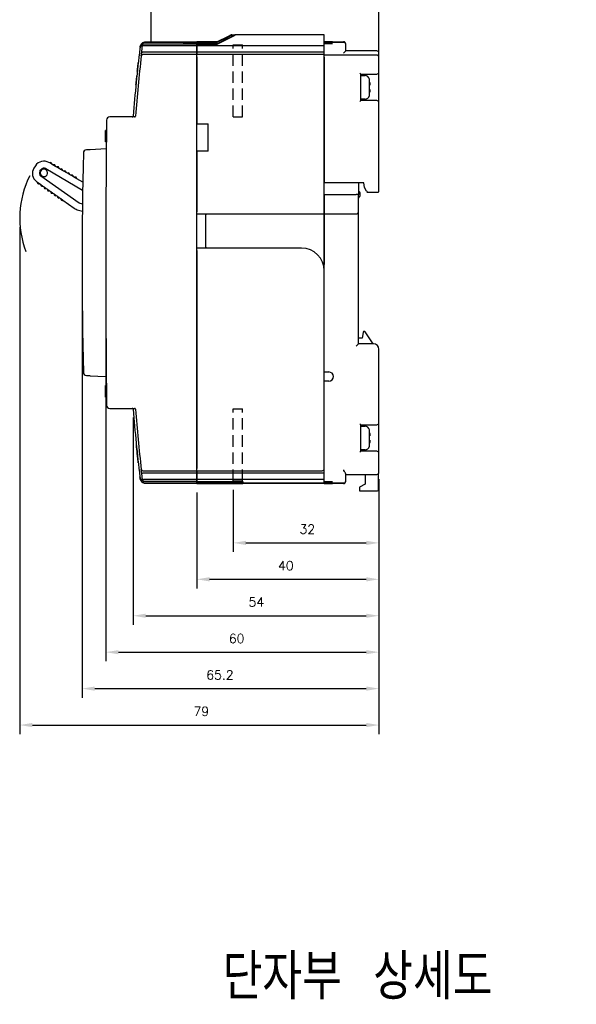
# Model space of a CAD drawing. Extents: x -7 to 1070, y -177 to 578.
# Tile 21 of 23: x 607 to 730, y 238 to 454. Entities that reach past the tile are written whole.
import ezdxf

# ---------------------------------------------------------------- set-up
doc = ezdxf.new("R2010")
doc.units = 0
doc.header["$MEASUREMENT"] = 0
doc.linetypes.add('HIDDEN', pattern=[0.375, 0.25, -0.125])
doc.layers.get('0').update_dxf_attribs({"linetype": 'CONTINUOUS'})
doc.layers.add('Busbar', color=5, linetype='HIDDEN')
doc.layers.add('di', color=3, linetype='CONTINUOUS')
doc.styles.add('KIM', font='ROMANS.shx', dxfattribs={"height": 5, "bigfont": 'GSG1.shx'})
doc.styles.get("Standard").update_dxf_attribs({"font": 'romans.shx', "height": 2, "bigfont": 'hgs.shx'})
doc.dimstyles.new('STANDARD$0', dxfattribs={"dimtxt": 5, "dimasz": 5, "dimexe": 1, "dimexo": 2, "dimgap": 2, "dimtad": 1, "dimdec": 4, "dimzin": 12, "dimdsep": 46, "dimtxsty": 'KIM', "dimcen": -1, "dimdle": 0.1, "dimadec": 0, "dimazin": 0, "dimtfac": 1, "dimtdec": 4, "dimtmove": 0, "dimatfit": 3, "dimfxl": 0, "dimtolj": 1, "dimtzin": 0, "dimarcsym": 0})

# ---------------------------------------------------------------- blocks, each defined once
blk = doc.blocks.new('*D77')
at = {"layer": 'di'}
for p, q in [((686.25, 353.64), (686.25, 337.62)), ((654.25, 351.24), (654.25, 337.62)), ((657.05, 339.62), (683.45, 339.62))]:
    blk.add_line(p, q, dxfattribs=at)
for points in [[(657.05, 340.08), (657.05, 339.15), (654.25, 339.62)], [(683.45, 340.08), (683.45, 339.15), (686.25, 339.62)]]:
    blk.add_solid(points, dxfattribs=at)
at = {"layer": 'di', "insert": (670.51, 342.62), "char_height": 2, "attachment_point": 5}
blk.add_mtext('\\A1;32', dxfattribs=at)
blk = doc.blocks.new('*D78')
at = {"layer": 'di'}
for p, q in [((632.25, 367.14), (632.25, 321.62)), ((686.25, 353.14), (686.25, 321.62)), ((635.05, 323.62), (683.45, 323.62))]:
    blk.add_line(p, q, dxfattribs=at)
for points in [[(635.05, 324.08), (635.05, 323.15), (632.25, 323.62)], [(683.45, 324.08), (683.45, 323.15), (686.25, 323.62)]]:
    blk.add_solid(points, dxfattribs=at)
at = {"layer": 'di', "insert": (659.32, 326.62), "char_height": 2, "attachment_point": 5}
blk.add_mtext('\\A1;54', dxfattribs=at)
blk = doc.blocks.new('*D79')
at = {"layer": 'di'}
for p, q in [((621.05, 399.14), (621.05, 305.62)), ((686.25, 352.64), (686.25, 305.62)), ((623.85, 307.62), (683.45, 307.62))]:
    blk.add_line(p, q, dxfattribs=at)
for points in [[(623.85, 308.08), (623.85, 307.15), (621.05, 307.62)], [(683.45, 308.08), (683.45, 307.15), (686.25, 307.62)]]:
    blk.add_solid(points, dxfattribs=at)
at = {"layer": 'di', "insert": (651.33, 310.62), "char_height": 2, "attachment_point": 5}
blk.add_mtext('\\A1;65.2', dxfattribs=at)
blk = doc.blocks.new('*D80')
at = {"layer": 'di'}
for p, q in [((626.25, 399.14), (626.25, 313.62)), ((686.25, 352.14), (686.25, 313.62)), ((629.05, 315.62), (683.45, 315.62))]:
    blk.add_line(p, q, dxfattribs=at)
for points in [[(629.05, 316.08), (629.05, 315.15), (626.25, 315.62)], [(683.45, 316.08), (683.45, 315.15), (686.25, 315.62)]]:
    blk.add_solid(points, dxfattribs=at)
at = {"layer": 'di', "insert": (655, 318.62), "char_height": 2, "attachment_point": 5}
blk.add_mtext('\\A1;60', dxfattribs=at)
blk = doc.blocks.new('*D81')
at = {"layer": 'di'}
for p, q in [((646.25, 350.66), (646.25, 329.62)), ((686.25, 350.66), (686.25, 329.62)), ((649.05, 331.62), (683.45, 331.62))]:
    blk.add_line(p, q, dxfattribs=at)
for points in [[(649.05, 332.08), (649.05, 331.15), (646.25, 331.62)], [(683.45, 332.08), (683.45, 331.15), (686.25, 331.62)]]:
    blk.add_solid(points, dxfattribs=at)
at = {"layer": 'di', "insert": (665.79, 334.62), "char_height": 2, "attachment_point": 5}
blk.add_mtext('\\A1;40', dxfattribs=at)
blk = doc.blocks.new('*D82')
at = {"layer": 'di'}
for p, q in [((607.35, 408.94), (607.35, 297.62)), ((686.25, 346.16), (686.25, 297.62)), ((610.15, 299.62), (683.45, 299.62))]:
    blk.add_line(p, q, dxfattribs=at)
for points in [[(610.15, 300.08), (610.15, 299.15), (607.35, 299.62)], [(683.45, 300.08), (683.45, 299.15), (686.25, 299.62)]]:
    blk.add_solid(points, dxfattribs=at)
at = {"layer": 'di', "insert": (647.24, 302.62), "char_height": 2, "attachment_point": 5}
blk.add_mtext('\\A1;79', dxfattribs=at)

msp = doc.modelspace()

# ---------------------------------------------------------------- linework, layer by layer
for p, q in [((653.493, 450.944), (650.754, 449.574)), ((650.754, 449.595), (653.452, 450.944)), ((652.954, 450.716), (650.754, 449.616)), ((650.754, 449.542), (652.954, 450.642)), ((650.755, 449.144), (654.354, 450.944)), ((654.601, 451.144), (652.954, 450.32)), ((652.954, 450.641), (653.959, 451.144)), ((653.808, 451.144), (652.954, 450.717)), ((652.954, 450.717), (652.954, 450.716)), ((652.954, 450.642), (652.954, 450.641)), ((652.954, 450.641), (652.954, 450.32)), ((652.954, 450.32), (652.954, 450.318)), ((653.959, 451.144), (654.55, 451.144)), ((674.254, 451.144), (654.743, 451.144)), ((674.254, 450.944), (674.254, 451.144)), ((674.254, 448.744), (674.254, 450.944)), ((633.782, 448.479), (633.746, 448.169)), ((633.791, 448.553), (633.784, 448.493)), ((634.16, 447.408), (634.346, 448.982)), ((634.403, 449.448), (634.403, 449.448)), ((646.254, 448.744), (634.529, 448.744)), ((634.937, 449.228), (646.254, 449.228)), ((634.937, 449.228), (634.937, 449.228)), ((634.978, 449.572), (646.254, 449.572)), ((634.984, 449.618), (646.254, 449.618)), ((643.254, 449.208), (646.254, 449.208)), ((643.254, 449.187), (643.254, 449.208)), ((646.254, 449.187), (643.254, 449.187)), ((650.754, 449.616), (646.254, 449.616)), ((646.254, 449.616), (646.254, 449.595)), ((650.754, 449.595), (646.254, 449.595)), ((646.254, 449.595), (646.254, 449.574)), ((650.754, 449.574), (646.254, 449.574)), ((646.254, 449.574), (646.254, 449.542)), ((646.254, 449.572), (646.254, 449.537)), ((646.254, 449.542), (650.754, 449.542)), ((646.254, 449.337), (646.254, 449.537)), ((646.254, 449.228), (646.254, 449.337)), ((646.254, 449.228), (646.254, 449.208)), ((646.254, 449.228), (646.254, 449.228)), ((650.755, 449.218), (646.254, 449.218)), ((646.254, 449.218), (646.254, 449.144)), ((646.254, 449.144), (650.755, 449.144)), ((646.254, 449.144), (646.254, 448.744)), ((646.254, 448.744), (646.254, 448.949)), ((646.254, 447.344), (646.254, 448.744)), ((674.254, 448.744), (646.254, 448.744)), ((646.254, 448.744), (646.254, 447.344)), ((674.254, 449.644), (675.354, 449.644)), ((675.354, 449.642), (674.254, 449.642)), ((674.254, 449.638), (675.354, 449.638)), ((675.554, 449.632), (674.254, 449.632)), ((674.254, 449.624), (675.554, 449.624)), ((674.254, 449.555), (678.454, 449.555)), ((675.354, 449.515), (674.254, 449.515)), ((674.254, 449.491), (675.354, 449.491)), ((675.354, 449.467), (674.254, 449.467)), ((674.254, 449.439), (675.354, 449.439)), ((675.354, 449.412), (674.254, 449.412)), ((674.254, 449.38), (675.354, 449.38)), ((675.354, 449.348), (674.254, 449.348)), ((674.254, 449.313), (675.354, 449.313)), ((675.554, 449.277), (674.254, 449.277)), ((674.254, 449.238), (675.554, 449.238)), ((674.254, 447.344), (674.254, 448.744)), ((676.054, 449.644), (678.454, 449.644)), ((676.054, 449.644), (676.054, 449.644)), ((676.054, 449.64), (676.054, 449.64)), ((676.054, 449.627), (676.054, 449.63)), ((676.054, 449.502), (676.054, 449.505)), ((676.054, 449.452), (676.054, 449.455)), ((676.054, 449.394), (676.054, 449.398)), ((676.054, 449.328), (676.054, 449.333)), ((676.054, 449.25), (676.054, 449.265)), ((678.454, 447.144), (678.954, 447.644)), ((678.954, 449.104), (678.954, 449.144)), ((678.954, 449.055), (678.954, 449.104)), ((678.954, 448.658), (678.954, 449.055)), ((678.954, 447.644), (678.954, 448.658)), ((685.754, 447.644), (678.954, 447.644)), ((634.064, 446.578), (634.16, 447.408)), ((634.354, 447.344), (634.363, 447.344)), ((646.254, 447.344), (634.363, 447.344)), ((646.254, 446.844), (634.764, 446.844)), ((646.254, 446.844), (646.254, 447.344)), ((674.254, 447.344), (646.254, 447.344)), ((646.254, 447.344), (646.254, 446.844)), ((646.254, 446.544), (646.254, 446.844)), ((674.254, 446.844), (646.254, 446.844)), ((646.254, 355.744), (646.254, 446.544)), ((646.254, 446.344), (646.254, 431.644)), ((674.254, 446.844), (674.254, 447.344)), ((674.254, 446.344), (674.254, 446.844)), ((685.754, 446.744), (674.254, 446.744)), ((674.254, 412.344), (674.254, 446.344)), ((674.254, 446.244), (674.254, 418.644)), ((686.254, 446.944), (686.254, 447.144)), ((686.254, 446.244), (686.254, 446.944)), ((686.254, 443.044), (686.254, 446.244)), ((682.254, 442.544), (682.054, 442.744)), ((682.254, 436.744), (682.254, 442.544)), ((682.254, 442.544), (685.754, 442.544)), ((682.254, 442.244), (683.196, 442.244)), ((684.159, 441.444), (684.175, 441.444)), ((684.194, 440.144), (684.194, 441.214)), ((686.254, 436.244), (686.254, 443.044)), ((684.194, 438.074), (684.194, 439.144)), ((682.054, 436.544), (682.254, 436.744)), ((683.196, 437.044), (682.254, 437.044)), ((685.754, 436.744), (682.254, 436.744)), ((686.254, 416.844), (686.254, 436.244)), ((632.571, 433.144), (627.142, 433.144)), ((646.254, 431.644), (648.754, 431.644)), ((648.754, 425.644), (648.754, 431.644)), ((626.19, 427.708), (626.208, 429.495)), ((626.408, 429.503), (626.208, 429.503)), ((626.41, 429.663), (626.21, 429.663)), ((626.412, 429.778), (626.212, 429.778)), ((626.214, 430.048), (626.216, 430.144)), ((626.416, 430.144), (626.216, 430.144)), ((626.374, 426.144), (622.808, 425.957)), ((626.189, 427.644), (626.19, 427.708)), ((626.389, 427.644), (626.189, 427.644)), ((626.39, 427.708), (626.19, 427.708)), ((648.754, 425.644), (646.254, 425.644)), ((646.254, 425.644), (646.254, 412.344)), ((610.808, 422.427), (610.491, 421.932)), ((613.095, 421.796), (621.181, 417.09)), ((613.938, 423.04), (613.766, 423.14)), ((613.938, 423.04), (613.988, 423.069)), ((614.437, 422.75), (613.938, 423.04)), ((614.437, 422.808), (614.437, 422.75)), ((614.716, 422.588), (614.437, 422.75)), ((614.716, 422.588), (614.766, 422.617)), ((615.215, 422.297), (614.716, 422.588)), ((615.215, 422.355), (615.215, 422.297)), ((615.494, 422.135), (615.215, 422.297)), ((615.494, 422.135), (615.544, 422.164)), ((615.993, 421.845), (615.494, 422.135)), ((615.993, 421.902), (615.993, 421.845)), ((616.271, 421.682), (615.993, 421.845)), ((616.271, 421.682), (616.322, 421.711)), ((616.77, 421.392), (616.271, 421.682)), ((611.805, 421.203), (612.019, 421.536)), ((620.415, 414.193), (612.017, 420.117)), ((616.771, 421.45), (616.77, 421.392)), ((617.049, 421.23), (616.77, 421.392)), ((617.049, 421.23), (617.099, 421.258)), ((617.548, 420.939), (617.049, 421.23)), ((617.549, 420.997), (617.548, 420.939)), ((617.827, 420.777), (617.548, 420.939)), ((617.827, 420.777), (617.877, 420.806)), ((618.326, 420.487), (617.827, 420.777)), ((618.326, 420.544), (618.326, 420.487)), ((618.605, 420.324), (618.326, 420.487)), ((618.605, 420.324), (618.655, 420.353)), ((619.104, 420.034), (618.605, 420.324)), ((619.104, 420.092), (619.104, 420.034)), ((619.383, 419.872), (619.104, 420.034)), ((619.383, 419.872), (619.433, 419.9)), ((619.882, 419.581), (619.383, 419.872)), ((619.882, 419.639), (619.882, 419.581)), ((621.21, 418.809), (619.882, 419.581)), ((611.074, 418.946), (611.236, 418.832)), ((611.231, 418.774), (611.236, 418.832)), ((611.236, 418.832), (611.708, 418.499)), ((611.708, 418.499), (611.656, 418.475)), ((611.708, 418.499), (611.972, 418.313)), ((611.967, 418.256), (611.972, 418.313)), ((611.972, 418.313), (612.444, 417.98)), ((612.444, 417.98), (612.391, 417.956)), ((612.444, 417.98), (612.707, 417.794)), ((612.702, 417.737), (612.707, 417.794)), ((612.707, 417.794), (613.179, 417.462)), ((613.179, 417.462), (613.127, 417.437)), ((613.179, 417.462), (613.443, 417.276)), ((613.437, 417.218), (613.443, 417.276)), ((613.443, 417.276), (613.915, 416.943)), ((682.954, 418.644), (674.254, 418.644)), ((681.754, 418.644), (681.754, 416.144)), ((683.054, 417.644), (682.954, 418.644)), ((683.516, 416.844), (683.054, 417.644)), ((613.915, 416.943), (613.862, 416.919)), ((613.915, 416.943), (614.178, 416.757)), ((614.173, 416.699), (614.178, 416.757)), ((614.178, 416.757), (614.65, 416.424)), ((614.65, 416.424), (614.598, 416.4)), ((614.65, 416.424), (614.914, 416.238)), ((614.908, 416.181), (614.914, 416.238)), ((614.914, 416.238), (615.385, 415.905)), ((615.385, 415.905), (615.333, 415.881)), ((615.385, 415.905), (615.649, 415.719)), ((615.644, 415.662), (615.649, 415.719)), ((615.649, 415.719), (616.121, 415.387)), ((616.121, 415.387), (616.068, 415.362)), ((616.121, 415.387), (616.385, 415.201)), ((616.379, 415.143), (616.385, 415.201)), ((616.385, 415.201), (616.856, 414.868)), ((674.254, 416.144), (681.254, 416.144)), ((674.254, 416.144), (674.254, 412.344)), ((681.754, 416.144), (681.254, 416.144)), ((681.754, 412.344), (681.754, 416.144)), ((683.516, 416.844), (683.631, 416.644)), ((683.631, 416.644), (685.754, 416.644)), ((685.754, 416.644), (686.054, 416.644)), ((616.856, 414.868), (616.804, 414.844)), ((616.856, 414.868), (619.346, 413.112)), ((620.415, 414.193), (620.503, 414.376)), ((621.136, 413.984), (620.415, 414.193)), ((620.238, 412.683), (621.117, 412.427)), ((646.254, 411.844), (674.254, 411.844)), ((648.254, 411.844), (648.254, 411.644)), ((648.254, 404.544), (648.254, 411.644)), ((674.254, 412.344), (674.254, 411.844)), ((674.254, 411.844), (674.254, 412.344)), ((674.254, 411.844), (681.254, 411.844)), ((674.254, 411.844), (674.254, 411.644)), ((674.254, 411.644), (674.254, 411.844)), ((674.254, 399.344), (674.254, 411.644)), ((674.254, 411.644), (674.254, 400.772)), ((681.754, 411.644), (681.754, 412.344)), ((681.754, 383.344), (681.754, 411.644)), ((669.254, 404.344), (646.254, 404.344)), ((648.254, 404.544), (648.254, 404.344)), ((646.254, 403.844), (646.254, 355.944)), ((674.254, 355.944), (674.254, 399.344)), ((682.814, 385.844), (682.554, 384.544)), ((682.854, 386.044), (682.814, 385.844)), ((683.047, 386.044), (682.854, 386.044)), ((684.954, 383.344), (683.213, 385.955)), ((681.254, 382.844), (681.754, 383.344)), ((682.554, 384.544), (681.754, 384.544)), ((685.054, 383.344), (681.754, 383.344)), ((686.254, 366.044), (686.254, 382.144)), ((622.808, 376.331), (626.186, 376.154)), ((674.254, 377.144), (675.254, 377.144)), ((626.393, 374.208), (626.193, 374.208)), ((626.394, 374.144), (626.194, 374.144)), ((626.195, 374.048), (626.194, 374.144)), ((675.254, 375.144), (674.254, 375.144)), ((626.396, 373.935), (626.196, 373.935)), ((626.402, 373.343), (626.202, 373.343)), ((626.204, 373.155), (626.203, 373.307)), ((626.403, 373.306), (626.203, 373.306)), ((626.205, 373.127), (626.203, 373.306)), ((626.405, 373.127), (626.205, 373.127)), ((626.207, 372.931), (626.205, 373.127)), ((626.209, 372.782), (626.206, 373.029)), ((626.21, 372.67), (626.207, 372.931)), ((626.211, 372.53), (626.209, 372.782)), ((626.214, 372.26), (626.21, 372.67)), ((626.218, 371.935), (626.214, 372.317)), ((626.218, 371.938), (626.214, 372.275)), ((626.414, 372.26), (626.214, 372.26)), ((626.42, 371.78), (626.22, 371.78)), ((626.42, 371.708), (626.22, 371.708)), ((626.221, 371.644), (626.22, 371.708)), ((626.421, 371.644), (626.221, 371.644)), ((626.422, 371.58), (626.222, 371.58)), ((627.142, 369.144), (632.571, 369.144)), ((682.254, 365.544), (682.054, 365.744)), ((682.254, 359.744), (682.254, 365.544)), ((682.254, 365.544), (685.754, 365.544)), ((686.254, 359.244), (686.254, 366.044)), ((682.254, 365.244), (683.196, 365.244)), ((684.159, 364.444), (684.175, 364.444)), ((684.194, 363.144), (684.194, 364.214)), ((684.194, 361.074), (684.194, 362.144)), ((682.054, 359.544), (682.254, 359.744)), ((683.196, 360.044), (682.254, 360.044)), ((685.754, 359.744), (682.254, 359.744)), ((686.254, 355.644), (686.254, 359.244)), ((634.16, 354.88), (634.064, 355.71)), ((634.325, 353.479), (634.16, 354.88)), ((634.363, 354.944), (634.354, 354.943)), ((646.254, 354.944), (634.363, 354.944)), ((634.764, 355.444), (646.254, 355.444)), ((646.254, 355.444), (646.254, 355.744)), ((646.254, 355.444), (646.254, 354.944)), ((646.254, 355.444), (673.754, 355.444)), ((646.254, 354.944), (646.254, 355.444)), ((646.254, 354.944), (646.254, 353.544)), ((674.254, 354.944), (646.254, 354.944)), ((646.254, 353.544), (646.254, 354.944)), ((674.254, 354.944), (674.254, 355.944)), ((674.254, 354.944), (674.254, 355.944)), ((674.254, 353.544), (674.254, 354.944)), ((678.954, 353.63), (678.954, 354.778)), ((678.954, 354.644), (685.754, 354.644)), ((683.254, 354.644), (683.254, 352.544)), ((686.154, 351.244), (686.154, 354.844)), ((686.254, 355.144), (686.254, 355.644)), ((633.746, 354.119), (633.782, 353.808)), ((633.784, 353.795), (633.791, 353.734)), ((634.348, 353.288), (634.349, 353.288)), ((634.403, 352.84), (634.403, 352.84)), ((634.519, 353.543), (634.529, 353.544)), ((646.254, 353.544), (634.529, 353.544)), ((646.254, 353.06), (634.937, 353.06)), ((634.937, 353.06), (634.937, 353.06)), ((646.254, 352.716), (634.978, 352.716)), ((646.254, 352.669), (634.984, 352.669)), ((646.254, 353.544), (646.254, 353.338)), ((674.254, 353.544), (646.254, 353.544)), ((646.254, 353.338), (646.254, 353.544)), ((646.254, 353.139), (646.254, 353.338)), ((646.254, 353.338), (646.254, 353.139)), ((646.254, 353.06), (646.254, 353.139)), ((646.254, 353.139), (646.254, 353.067)), ((646.254, 353.067), (656.354, 353.067)), ((646.254, 353.06), (646.254, 353.06)), ((646.254, 352.95), (646.254, 353.06)), ((646.254, 352.75), (646.254, 352.95)), ((646.254, 352.716), (646.254, 352.75)), ((656.354, 352.747), (646.254, 352.747)), ((646.254, 352.747), (646.254, 352.716)), ((646.254, 352.691), (646.254, 352.716)), ((674.254, 352.716), (646.254, 352.716)), ((646.254, 352.716), (646.254, 352.691)), ((646.254, 352.669), (646.254, 352.691)), ((646.254, 352.691), (646.254, 352.671)), ((646.254, 352.671), (656.354, 352.671)), ((656.354, 353.067), (656.354, 352.747)), ((656.354, 352.671), (656.354, 352.644)), ((674.254, 352.644), (656.354, 352.644)), ((674.254, 353.338), (674.254, 353.544)), ((674.254, 353.139), (674.254, 353.338)), ((674.254, 352.716), (674.254, 353.139)), ((674.254, 353.043), (675.554, 353.043)), ((675.554, 353.004), (674.254, 353.004)), ((674.254, 352.97), (675.354, 352.97)), ((675.354, 352.935), (674.254, 352.935)), ((674.254, 352.904), (675.354, 352.904)), ((675.354, 352.872), (674.254, 352.872)), ((674.254, 352.845), (675.354, 352.845)), ((675.354, 352.818), (674.254, 352.818)), ((674.254, 352.794), (675.354, 352.794)), ((675.354, 352.77), (674.254, 352.77)), ((678.454, 352.732), (674.254, 352.732)), ((674.254, 352.691), (674.254, 352.716)), ((674.254, 352.644), (674.254, 352.691)), ((674.254, 352.663), (675.554, 352.663)), ((675.554, 352.655), (674.254, 352.655)), ((674.254, 352.65), (675.354, 352.65)), ((675.354, 352.646), (674.254, 352.646)), ((674.254, 352.644), (675.354, 352.644)), ((676.054, 353.031), (676.054, 353.016)), ((676.054, 352.954), (676.054, 352.95)), ((676.054, 352.89), (676.054, 352.886)), ((676.054, 352.833), (676.054, 352.829)), ((676.054, 352.783), (676.054, 352.78)), ((676.054, 352.66), (676.054, 352.657)), ((676.054, 352.648), (676.054, 352.647)), ((678.454, 352.644), (676.054, 352.644)), ((676.054, 352.644), (676.054, 352.644)), ((678.954, 353.232), (678.954, 353.63)), ((678.954, 353.183), (678.954, 353.232)), ((678.954, 353.144), (678.954, 353.183)), ((683.254, 352.544), (681.954, 351.844)), ((681.954, 351.844), (681.954, 351.244)), ((681.954, 351.244), (681.954, 351.044)), ((681.954, 351.044), (685.954, 351.044))]:
    msp.add_line(p, q)
at = {"flags": 128}
for points in [[(652.954, 450.318), (652.784, 450.232), (650.755, 449.218)], [(626.208, 429.503), (626.209, 429.523), (626.209, 429.543), (626.209, 429.563), (626.209, 429.583), (626.21, 429.603), (626.21, 429.623), (626.21, 429.643), (626.21, 429.663)], [(626.214, 372.317), (626.213, 372.341), (626.213, 372.365), (626.213, 372.389), (626.213, 372.413), (626.212, 372.437), (626.212, 372.461), (626.212, 372.485), (626.212, 372.509)], [(626.22, 371.708), (626.22, 371.784), (626.219, 371.86), (626.218, 371.936), (626.217, 372.012), (626.216, 372.089), (626.215, 372.165), (626.214, 372.241), (626.214, 372.317)], [(626.22, 371.708), (626.22, 371.748), (626.22, 371.78)], [(634.325, 353.479), (634.328, 353.455), (634.331, 353.431), (634.334, 353.407), (634.337, 353.383), (634.34, 353.359), (634.343, 353.335), (634.346, 353.312), (634.348, 353.288)]]:
    msp.add_lwpolyline(points, dxfattribs=at)
for centre, radius, start, end in [((1030.972, 401.144), 400, 173.25264, 175.38501), ((678.454, 449.144), 0.5, 360, 90), ((678.454, 449.055), 0.5, 0.00203, 90.00203), ((685.754, 447.144), 0.5, 0, 90), ((1030.972, 401.144), 399.5, 173.46977, 175.37922), ((634.362, 446.544), 0.3, 90, 173.46977), ((635.254, 446.644), 1, 160.54212, 169.27927), ((685.754, 446.244), 0.5, 0, 90), ((683.196, 441.244), 1, 11.5457, 90), ((685.754, 443.044), 0.5, 270, 0), ((683.196, 438.044), 1, 270, 348.4624), ((685.754, 436.244), 0.5, 0, 90), ((3226.254, 401.144), 2600, 179.310045, 180.689955), ((627.142, 432.444), 0.7, 90, 179.31004), ((632.069, 433.344), 0.2, 270, 355.38501), ((632.571, 433.344), 0.2, 270, 355.37922), ((1621.254, 401.144), 1000.2, 178.619947, 181.380053), ((622.044, 425.216), 0.7, 93, 178.61995), ((612.342, 420.744), 2.2, 147.30354, 234.80354), ((612.66, 421.239), 2.2, 59.80354, 147.30354), ((612.692, 421.104), 0.8, 59.80354, 147.30354), ((612.669, 420.883), 0.825, 66.29198, 131.49225), ((612.669, 420.883), 0.825, 46.3623, 66.29198), ((614.137, 422.809), 0.3, 359.80354, 119.80354), ((614.915, 422.356), 0.3, 359.80354, 119.80354), ((615.693, 421.904), 0.3, 359.80354, 119.80354), ((616.471, 421.451), 0.3, 359.80354, 119.80354), ((628.154, 410.944), 20.802, 153.44169, 200.64527), ((612.478, 420.771), 0.8, 147.30354, 234.80354), ((612.669, 420.883), 0.825, 163.11483, 228.3151), ((612.669, 420.883), 0.825, 131.49225, 163.11483), ((612.669, 420.883), 0.825, 228.3151, 248.24479), ((612.669, 420.883), 0.825, 248.24479, 46.3623), ((617.249, 420.998), 0.3, 359.80354, 119.80354), ((618.026, 420.546), 0.3, 359.80354, 119.80354), ((618.804, 420.093), 0.3, 359.80354, 119.80354), ((619.582, 419.64), 0.3, 359.80354, 119.80354), ((611.53, 418.747), 0.3, 174.80354, 294.80354), ((612.265, 418.228), 0.3, 174.80354, 294.80354), ((613.001, 417.71), 0.3, 174.80354, 294.80354), ((613.736, 417.191), 0.3, 174.80354, 294.80354), ((614.472, 416.672), 0.3, 174.80354, 294.80354), ((615.207, 416.154), 0.3, 174.80354, 294.80354), ((615.943, 415.635), 0.3, 174.80354, 294.80354), ((616.678, 415.116), 0.3, 174.80354, 294.80354), ((681.154, 416.144), 1, 306.8699, 53.1301), ((686.054, 416.844), 0.2, 270, 0), ((621.075, 415.564), 3, 234.80354, 253.80354), ((681.254, 412.344), 0.5, 270, 0), ((669.254, 399.344), 5, 0, 90), ((683.047, 385.844), 0.2, 33.69007, 90), ((685.054, 382.144), 1.2, 0, 90), ((622.044, 377.072), 0.7, 181.38005, 267), ((675.254, 376.144), 1, 270, 90), ((626.176, 375.954), 0.2, 0.55507, 87), ((627.142, 369.844), 0.7, 180.68996, 270), ((632.069, 368.944), 0.2, 4.61499, 90), ((1030.972, 401.144), 400, 184.61499, 186.74736), ((632.571, 368.944), 0.2, 4.62078, 90), ((1030.972, 401.144), 399.5, 184.62078, 186.53023), ((685.754, 366.044), 0.5, 270, 0), ((683.196, 364.244), 1, 11.5457, 90), ((683.196, 361.044), 1, 270, 348.4624), ((685.754, 359.244), 0.5, 0, 90), ((634.362, 355.744), 0.3, 186.53023, 270), ((673.754, 355.944), 0.5, 270, 0), ((685.754, 355.144), 0.5, 270, 0), ((678.454, 353.232), 0.5, 269.99804, 359.99804), ((678.454, 353.144), 0.5, 270, 0), ((685.954, 351.244), 0.2, 270, 0)]:
    msp.add_arc(centre, radius, start, end)
for points, knots in [([(653.849, 451.144), (653.848, 451.143), (653.846, 451.142), (653.824, 451.131), (653.774, 451.105), (653.648, 451.042), (653.532, 450.984), (653.452, 450.944)], [0, 0, 0, 0, 0.0617393, 0.1374187, 0.2571421, 0.490086, 1, 1, 1, 1]), ([(653.493, 450.944), (653.587, 450.991), (653.702, 451.048), (653.823, 451.108), (653.865, 451.129), (653.89, 451.14), (653.897, 451.144), (653.897, 451.144), (653.898, 451.144)], [0, 0, 0, 0, 0.5878361, 0.7186584, 0.8502202, 0.9230325, 0.9850937, 1, 1, 1, 1]), ([(653.959, 451.144), (653.942, 451.144), (653.92, 451.144), (653.901, 451.144), (653.898, 451.144)], [0, 0, 0, 0, 0.8027997, 1, 1, 1, 1]), ([(654.743, 451.144), (654.742, 451.143), (654.742, 451.142), (654.726, 451.133), (654.687, 451.113), (654.59, 451.063), (654.472, 451.003), (654.382, 450.958), (654.354, 450.944)], [0, 0, 0, 0, 0.0609964, 0.1217096, 0.2257811, 0.4178916, 0.8209328, 1, 1, 1, 1]), ([(654.743, 451.144), (654.707, 451.144), (654.659, 451.144), (654.613, 451.144), (654.601, 451.144)], [0, 0, 0, 0, 0.7388273, 1, 1, 1, 1]), ([(634.353, 449.037), (634.347, 449.034), (634.226, 448.969), (634.041, 448.825), (633.868, 448.566), (633.777, 448.346), (633.754, 448.21), (633.742, 448.14)], [0, 0, 0, 0, 0.0226075, 0.4218194, 0.6727189, 0.832206, 1, 1, 1, 1]), ([(633.746, 448.169), (633.745, 448.165), (633.744, 448.155), (633.743, 448.146), (633.742, 448.14)], [0, 0, 0, 0, 0.4452082, 1, 1, 1, 1]), ([(634.974, 449.537), (634.839, 449.524), (634.569, 449.498), (634.21, 449.291), (633.938, 448.986), (633.815, 448.693), (633.789, 448.52), (633.782, 448.479)], [0, 0, 0, 0, 0.2322286, 0.4644554, 0.6966909, 0.9289436, 1, 1, 1, 1]), ([(633.784, 448.493), (633.784, 448.491), (633.783, 448.486), (633.783, 448.482), (633.782, 448.479)], [0, 0, 0, 0, 0.5180533, 1, 1, 1, 1]), ([(633.784, 448.493), (633.796, 448.564), (633.823, 448.718), (633.931, 448.963), (634.12, 449.223), (634.299, 449.342), (634.398, 449.408)], [0, 0, 0, 0, 0.1697584, 0.3677023, 0.647795, 1, 1, 1, 1]), ([(634.404, 449.459), (634.302, 449.392), (634.123, 449.275), (633.935, 449.015), (633.83, 448.776), (633.803, 448.624), (633.791, 448.553)], [0, 0, 0, 0, 0.3634057, 0.6362018, 0.8312721, 1, 1, 1, 1]), ([(633.792, 448.561), (633.792, 448.56), (633.792, 448.557), (633.791, 448.555), (633.791, 448.553)], [0, 0, 0, 0, 0.4635879, 1, 1, 1, 1]), ([(633.835, 448.473), (633.843, 448.501), (633.885, 448.659), (634.086, 448.897), (634.414, 449.134), (634.721, 449.221), (634.896, 449.226), (634.937, 449.228)], [0, 0, 0, 0, 0.0604778, 0.3446124, 0.6287148, 0.9127394, 1, 1, 1, 1]), ([(634.334, 449.408), (634.379, 449.442), (634.531, 449.558), (634.768, 449.611), (634.943, 449.617), (634.984, 449.618)], [0, 0, 0, 0, 0.2428148, 0.8229984, 1, 1, 1, 1]), ([(634.348, 449), (634.348, 448.998), (634.348, 448.995), (634.347, 448.985), (634.346, 448.982)], [0, 0, 0, 0, 0.7773711, 1, 1, 1, 1]), ([(634.432, 448.817), (634.422, 448.833), (634.402, 448.866), (634.371, 448.911), (634.348, 448.952), (634.347, 448.972), (634.346, 448.982)], [0, 0, 0, 0, 0.2267651, 0.487635, 0.7437451, 1, 1, 1, 1]), ([(634.353, 449.037), (634.352, 449.033), (634.351, 449.021), (634.349, 449.008), (634.348, 449)], [0, 0, 0, 0, 0.3483758, 1, 1, 1, 1]), ([(634.4, 449.423), (634.459, 449.453), (634.64, 449.543), (634.842, 449.56), (634.978, 449.572)], [0, 0, 0, 0, 0.3299839, 1, 1, 1, 1]), ([(634.404, 449.459), (634.404, 449.458), (634.404, 449.454), (634.403, 449.45), (634.403, 449.448)], [0, 0, 0, 0, 0.3531161, 1, 1, 1, 1]), ([(634.529, 448.744), (634.519, 448.745), (634.501, 448.747), (634.472, 448.764), (634.449, 448.789), (634.436, 448.81), (634.432, 448.817)], [0, 0, 0, 0, 0.2155838, 0.4303557, 0.7854406, 1, 1, 1, 1]), ([(650.754, 449.616), (650.754, 449.613), (650.754, 449.607), (650.754, 449.599), (650.754, 449.595)], [0, 0, 0, 0, 0.482143, 1, 1, 1, 1]), ([(650.754, 449.574), (650.754, 449.569), (650.754, 449.559), (650.754, 449.548), (650.754, 449.542)], [0, 0, 0, 0, 0.5178574, 1, 1, 1, 1]), ([(650.755, 449.218), (650.755, 449.206), (650.755, 449.182), (650.755, 449.157), (650.755, 449.144)], [0, 0, 0, 0, 0.4821433, 1, 1, 1, 1]), ([(675.354, 449.644), (675.408, 449.644), (675.541, 449.644), (675.739, 449.644), (675.915, 449.644), (676.032, 449.644), (676.047, 449.644), (676.054, 449.644)], [0, 0, 0, 0, 0.148064, 0.3627469, 0.5774299, 0.792113, 1, 1, 1, 1]), ([(676.054, 449.64), (676.046, 449.64), (676.031, 449.641), (675.91, 449.641), (675.732, 449.642), (675.535, 449.642), (675.405, 449.642), (675.354, 449.642)], [0, 0, 0, 0, 0.2146945, 0.429389, 0.6440831, 0.8587768, 1, 1, 1, 1]), ([(675.354, 449.638), (675.408, 449.638), (675.541, 449.638), (675.739, 449.638), (675.915, 449.639), (676.032, 449.639), (676.047, 449.64), (676.054, 449.64)], [0, 0, 0, 0, 0.1480637, 0.3627453, 0.5774275, 0.7921105, 1, 1, 1, 1]), ([(676.054, 449.505), (676.046, 449.506), (676.031, 449.509), (675.91, 449.512), (675.732, 449.514), (675.535, 449.515), (675.405, 449.515), (675.354, 449.515)], [0, 0, 0, 0, 0.2147226, 0.4294456, 0.6441573, 0.8588473, 1, 1, 1, 1]), ([(675.354, 449.491), (675.408, 449.492), (675.54, 449.492), (675.739, 449.493), (675.915, 449.495), (676.032, 449.499), (676.047, 449.501), (676.054, 449.502)], [0, 0, 0, 0, 0.1480499, 0.3626953, 0.5773519, 0.7920315, 1, 1, 1, 1]), ([(676.054, 449.455), (676.046, 449.457), (676.031, 449.459), (675.91, 449.463), (675.732, 449.466), (675.535, 449.467), (675.405, 449.467), (675.354, 449.467)], [0, 0, 0, 0, 0.2147331, 0.4294667, 0.6441851, 0.8588737, 1, 1, 1, 1]), ([(675.354, 449.439), (675.408, 449.44), (675.54, 449.44), (675.739, 449.441), (675.915, 449.444), (676.032, 449.448), (676.047, 449.451), (676.054, 449.452)], [0, 0, 0, 0, 0.1480446, 0.3626771, 0.5773246, 0.7920028, 1, 1, 1, 1]), ([(676.054, 449.398), (676.046, 449.399), (676.031, 449.403), (675.91, 449.407), (675.732, 449.41), (675.535, 449.411), (675.405, 449.411), (675.354, 449.412)], [0, 0, 0, 0, 0.2147452, 0.429491, 0.6442171, 0.8589043, 1, 1, 1, 1]), ([(675.354, 449.38), (675.408, 449.38), (675.54, 449.38), (675.739, 449.382), (675.915, 449.385), (676.032, 449.389), (676.047, 449.392), (676.054, 449.394)], [0, 0, 0, 0, 0.1480386, 0.3626562, 0.5772932, 0.7919698, 1, 1, 1, 1]), ([(676.054, 449.333), (676.046, 449.335), (676.031, 449.338), (675.91, 449.343), (675.732, 449.346), (675.535, 449.348), (675.405, 449.348), (675.354, 449.348)], [0, 0, 0, 0, 0.2147589, 0.4295187, 0.6442535, 0.8589391, 1, 1, 1, 1]), ([(675.354, 449.313), (675.408, 449.313), (675.54, 449.313), (675.739, 449.315), (675.915, 449.318), (676.032, 449.323), (676.047, 449.327), (676.054, 449.328)], [0, 0, 0, 0, 0.1480317, 0.3626326, 0.5772576, 0.7919325, 1, 1, 1, 1]), ([(676.054, 449.63), (676.048, 449.63), (676.037, 449.631), (675.951, 449.632), (675.824, 449.632), (675.684, 449.632), (675.591, 449.632), (675.554, 449.632)], [0, 0, 0, 0, 0.2146966, 0.4293933, 0.6440887, 0.8587821, 1, 1, 1, 1]), ([(675.554, 449.624), (675.592, 449.624), (675.687, 449.624), (675.829, 449.625), (675.954, 449.625), (676.038, 449.626), (676.049, 449.627), (676.054, 449.627)], [0, 0, 0, 0, 0.1480625, 0.3627408, 0.5774206, 0.7921033, 1, 1, 1, 1]), ([(676.054, 449.265), (676.048, 449.266), (676.037, 449.269), (675.951, 449.273), (675.824, 449.276), (675.683, 449.277), (675.591, 449.277), (675.554, 449.277)], [0, 0, 0, 0, 0.2147736, 0.4295482, 0.6442929, 0.858977, 1, 1, 1, 1]), ([(675.554, 449.238), (675.592, 449.238), (675.687, 449.238), (675.829, 449.239), (675.954, 449.242), (676.038, 449.246), (676.049, 449.249), (676.054, 449.25)], [0, 0, 0, 0, 0.14802301, 0.36260492, 0.57721633, 0.79188876, 1, 1, 1, 1]), ([(634.354, 447.344), (634.332, 447.347), (634.288, 447.353), (634.23, 447.367), (634.186, 447.382), (634.164, 447.396), (634.159, 447.405), (634.16, 447.408), (634.16, 447.408)], [0, 0, 0, 0, 0.2092835, 0.4185016, 0.6295928, 0.8447335, 0.9856967, 1, 1, 1, 1]), ([(634.764, 446.844), (634.719, 446.844), (634.628, 446.844), (634.507, 446.844), (634.416, 446.844), (634.368, 446.844), (634.364, 446.844), (634.362, 446.844)], [0, 0, 0, 0, 0.21645326, 0.43292877, 0.64875439, 0.86323869, 1, 1, 1, 1]), ([(633.183, 443.144), (633.184, 443.151), (633.206, 443.367), (633.252, 443.797), (633.324, 444.459), (633.369, 444.874), (633.394, 445.099)], [0, 0, 0, 0, 0.0108037, 0.3154704, 0.6289536, 1, 1, 1, 1]), ([(632.882, 440.189), (632.911, 440.481), (632.971, 441.094), (633.042, 441.784), (633.079, 442.144)], [0, 0, 0, 0, 0.4776733, 1, 1, 1, 1]), ([(684.194, 441.214), (684.192, 441.247), (684.187, 441.325), (684.169, 441.4), (684.159, 441.444)], [0, 0, 0, 0, 0.4282062, 1, 1, 1, 1]), ([(684.22, 440.644), (684.219, 440.668), (684.21, 440.858), (684.202, 441.048), (684.194, 441.214)], [0, 0, 0, 0, 0.1288879, 1, 1, 1, 1]), ([(684.159, 440.144), (684.169, 440.144), (684.187, 440.144), (684.192, 440.144), (684.194, 440.144)], [0, 0, 0, 0, 0.5717938, 1, 1, 1, 1]), ([(684.194, 439.144), (684.192, 439.144), (684.187, 439.144), (684.169, 439.144), (684.159, 439.144)], [0, 0, 0, 0, 0.4282062, 1, 1, 1, 1]), ([(684.22, 440.644), (684.222, 440.588), (684.226, 440.475), (684.23, 440.326), (684.229, 440.213), (684.225, 440.152), (684.221, 440.146), (684.22, 440.144)], [0, 0, 0, 0, 0.2146123, 0.4292387, 0.6435135, 0.8575757, 1, 1, 1, 1]), ([(684.22, 439.144), (684.222, 439.138), (684.226, 439.127), (684.23, 439.041), (684.229, 438.915), (684.225, 438.774), (684.221, 438.681), (684.22, 438.644)], [0, 0, 0, 0, 0.2146123, 0.4292387, 0.6435135, 0.8575757, 1, 1, 1, 1]), ([(684.159, 437.844), (684.171, 437.898), (684.188, 437.974), (684.193, 438.051), (684.194, 438.074)], [0, 0, 0, 0, 0.7068398, 1, 1, 1, 1]), ([(684.175, 437.844), (684.175, 437.844), (684.181, 437.844), (684.17, 437.844), (684.159, 437.844)], [0, 0, 0, 0, 0.0012843, 1, 1, 1, 1]), ([(684.194, 438.074), (684.202, 438.239), (684.21, 438.429), (684.219, 438.619), (684.22, 438.644)], [0, 0, 0, 0, 0.8711121, 1, 1, 1, 1]), ([(626.191, 427.85), (626.191, 427.889), (626.192, 427.969), (626.194, 428.157), (626.196, 428.311), (626.197, 428.413)], [0, 0, 0, 0, 0.2489192, 0.4975442, 1, 1, 1, 1]), ([(626.196, 428.373), (626.197, 428.442), (626.198, 428.545), (626.2, 428.672), (626.2, 428.721), (626.2, 428.745)], [0, 0, 0, 0, 0.5001703, 0.7493721, 1, 1, 1, 1]), ([(626.197, 428.439), (626.198, 428.519), (626.199, 428.639), (626.201, 428.765), (626.201, 428.806), (626.201, 428.814)], [0, 0, 0, 0, 0.6184923, 0.9263921, 1, 1, 1, 1]), ([(626.2, 428.745), (626.201, 428.766), (626.201, 428.809), (626.202, 428.856), (626.202, 428.861), (626.202, 428.865)], [0, 0, 0, 0, 0.2486725, 0.49772454, 1, 1, 1, 1]), ([(626.203, 429.019), (626.203, 429.023), (626.203, 429.029), (626.204, 429.077), (626.204, 429.119), (626.205, 429.14)], [0, 0, 0, 0, 0.500518, 0.750129, 1, 1, 1, 1]), ([(626.205, 429.14), (626.205, 429.164), (626.205, 429.212), (626.206, 429.303), (626.207, 429.371), (626.207, 429.407)], [0, 0, 0, 0, 0.3246344, 0.6481432, 1, 1, 1, 1]), ([(626.207, 429.407), (626.209, 429.506), (626.211, 429.705), (626.213, 429.869), (626.213, 429.951)], [0, 0, 0, 0, 0.50248522, 1, 1, 1, 1]), ([(626.21, 429.663), (626.21, 429.665), (626.21, 429.668), (626.211, 429.742), (626.212, 429.778)], [0, 0, 0, 0, 0.503515, 1, 1, 1, 1]), ([(626.212, 429.778), (626.212, 429.802), (626.212, 429.848), (626.214, 429.972), (626.215, 430.075), (626.216, 430.144)], [0, 0, 0, 0, 0.24987643, 0.49942749, 1, 1, 1, 1]), ([(622.808, 425.957), (622.749, 425.954), (622.599, 425.946), (622.374, 425.934), (622.171, 425.924), (622.034, 425.916), (622.016, 425.915), (622.007, 425.915)], [0, 0, 0, 0, 0.1432281, 0.3580055, 0.572188, 0.7860891, 1, 1, 1, 1]), ([(674.254, 399.344), (674.254, 399.348), (674.254, 399.689), (674.254, 400.162), (674.254, 400.639), (674.254, 400.772)], [0, 0, 0, 0, 0.0097941, 0.7224743, 1, 1, 1, 1]), ([(622.007, 376.373), (622.011, 376.373), (622.021, 376.372), (622.116, 376.367), (622.297, 376.358), (622.538, 376.345), (622.718, 376.335), (622.808, 376.331)], [0, 0, 0, 0, 0.1392208, 0.3538243, 0.5690276, 0.7845188, 1, 1, 1, 1]), ([(626.196, 373.935), (626.196, 373.969), (626.195, 374.036), (626.194, 374.127), (626.194, 374.137), (626.194, 374.144)], [0, 0, 0, 0, 0.2494802, 0.4984705, 1, 1, 1, 1]), ([(626.202, 373.343), (626.201, 373.449), (626.2, 373.608), (626.198, 373.809), (626.197, 373.893), (626.196, 373.935)], [0, 0, 0, 0, 0.5010755, 0.7503152, 1, 1, 1, 1]), ([(626.22, 371.78), (626.219, 371.865), (626.217, 372.036), (626.215, 372.186), (626.214, 372.26)], [0, 0, 0, 0, 0.502014, 1, 1, 1, 1]), ([(684.194, 364.214), (684.192, 364.247), (684.187, 364.325), (684.169, 364.4), (684.159, 364.444)], [0, 0, 0, 0, 0.4282062, 1, 1, 1, 1]), ([(684.22, 363.644), (684.219, 363.668), (684.21, 363.858), (684.202, 364.048), (684.194, 364.214)], [0, 0, 0, 0, 0.1288879, 1, 1, 1, 1]), ([(684.22, 363.644), (684.222, 363.588), (684.226, 363.475), (684.23, 363.326), (684.229, 363.213), (684.225, 363.152), (684.221, 363.146), (684.22, 363.144)], [0, 0, 0, 0, 0.2146123, 0.4292387, 0.6435135, 0.8575757, 1, 1, 1, 1]), ([(633.394, 357.189), (633.379, 357.322), (633.344, 357.64), (633.285, 358.186), (633.218, 358.812), (633.151, 359.449), (633.068, 360.24), (633.015, 360.765), (632.981, 361.099)], [0, 0, 0, 0, 0.1115918, 0.2657105, 0.4198305, 0.5745487, 0.7292654, 1, 1, 1, 1]), ([(684.159, 363.144), (684.169, 363.144), (684.187, 363.144), (684.192, 363.144), (684.194, 363.144)], [0, 0, 0, 0, 0.5717938, 1, 1, 1, 1]), ([(684.194, 362.144), (684.192, 362.144), (684.187, 362.144), (684.169, 362.144), (684.159, 362.144)], [0, 0, 0, 0, 0.4282062, 1, 1, 1, 1]), ([(684.159, 360.844), (684.171, 360.898), (684.188, 360.974), (684.193, 361.051), (684.194, 361.074)], [0, 0, 0, 0, 0.7068398, 1, 1, 1, 1]), ([(684.194, 361.074), (684.202, 361.239), (684.21, 361.429), (684.219, 361.619), (684.22, 361.644)], [0, 0, 0, 0, 0.8711121, 1, 1, 1, 1]), ([(684.22, 362.144), (684.222, 362.138), (684.226, 362.127), (684.23, 362.041), (684.229, 361.915), (684.225, 361.774), (684.221, 361.681), (684.22, 361.644)], [0, 0, 0, 0, 0.2146123, 0.4292387, 0.6435135, 0.8575757, 1, 1, 1, 1]), ([(684.175, 360.844), (684.175, 360.844), (684.181, 360.844), (684.17, 360.844), (684.159, 360.844)], [0, 0, 0, 0, 0.0012843, 1, 1, 1, 1]), ([(634.16, 354.88), (634.16, 354.88), (634.159, 354.883), (634.164, 354.892), (634.186, 354.905), (634.23, 354.921), (634.288, 354.934), (634.332, 354.94), (634.354, 354.943)], [0, 0, 0, 0, 0.01430333, 0.15526649, 0.37040721, 0.58149844, 0.79071646, 1, 1, 1, 1]), ([(634.362, 355.444), (634.364, 355.444), (634.368, 355.444), (634.416, 355.444), (634.507, 355.444), (634.628, 355.444), (634.719, 355.444), (634.764, 355.444)], [0, 0, 0, 0, 0.1367613, 0.3512456, 0.5670712, 0.7835467, 1, 1, 1, 1]), ([(678.954, 354.778), (678.944, 354.826), (678.923, 354.932), (678.776, 355.18), (678.609, 355.424), (678.491, 355.591), (678.455, 355.642), (678.454, 355.644)], [0, 0, 0, 0, 0.21782248, 0.47656612, 0.84101362, 0.99460782, 1, 1, 1, 1]), ([(633.742, 354.147), (633.754, 354.077), (633.777, 353.941), (633.868, 353.722), (634.045, 353.452), (634.234, 353.328), (634.353, 353.251)], [0, 0, 0, 0, 0.1678445, 0.3273796, 0.5783545, 1, 1, 1, 1]), ([(633.742, 354.147), (633.743, 354.142), (633.744, 354.132), (633.745, 354.123), (633.746, 354.119)], [0, 0, 0, 0, 0.5547918, 1, 1, 1, 1]), ([(633.781, 353.961), (633.776, 353.973), (633.754, 354.022), (633.749, 354.077), (633.746, 354.119)], [0, 0, 0, 0, 0.23558, 1, 1, 1, 1]), ([(633.782, 353.808), (633.812, 353.676), (633.87, 353.411), (634.118, 353.079), (634.452, 352.845), (634.758, 352.757), (634.933, 352.752), (634.974, 352.75)], [0, 0, 0, 0, 0.2322671, 0.4645357, 0.6967975, 0.9290431, 1, 1, 1, 1]), ([(633.782, 353.808), (633.783, 353.806), (633.783, 353.802), (633.784, 353.797), (633.784, 353.795)], [0, 0, 0, 0, 0.4819467, 1, 1, 1, 1]), ([(634.398, 352.88), (634.299, 352.946), (634.12, 353.065), (633.931, 353.325), (633.823, 353.57), (633.796, 353.724), (633.784, 353.795)], [0, 0, 0, 0, 0.352205, 0.6322977, 0.8302416, 1, 1, 1, 1]), ([(633.791, 353.734), (633.803, 353.664), (633.83, 353.512), (633.935, 353.272), (634.123, 353.013), (634.302, 352.896), (634.404, 352.829)], [0, 0, 0, 0, 0.1687279, 0.3637982, 0.6365943, 1, 1, 1, 1]), ([(633.791, 353.734), (633.791, 353.733), (633.792, 353.73), (633.792, 353.728), (633.792, 353.727)], [0, 0, 0, 0, 0.5364121, 1, 1, 1, 1]), ([(633.824, 353.579), (633.82, 353.588), (633.8, 353.634), (633.796, 353.686), (633.792, 353.727)], [0, 0, 0, 0, 0.1912134, 1, 1, 1, 1]), ([(634.937, 353.06), (634.802, 353.073), (634.531, 353.099), (634.179, 353.309), (633.949, 353.534), (633.888, 353.698), (633.873, 353.737)], [0, 0, 0, 0, 0.3027189, 0.60542809, 0.90818226, 1, 1, 1, 1]), ([(634.325, 353.479), (634.325, 353.479), (634.325, 353.483), (634.329, 353.491), (634.351, 353.505), (634.395, 353.52), (634.453, 353.534), (634.497, 353.54), (634.519, 353.543)], [0, 0, 0, 0, 0.014306, 0.155256, 0.3703964, 0.5814904, 0.7907125, 1, 1, 1, 1]), ([(634.348, 353.288), (634.349, 353.279), (634.351, 353.267), (634.352, 353.255), (634.353, 353.251)], [0, 0, 0, 0, 0.65049773, 1, 1, 1, 1]), ([(634.349, 353.288), (634.351, 353.289), (634.355, 353.292), (634.383, 353.311), (634.424, 353.34), (634.476, 353.376), (634.514, 353.405), (634.533, 353.419), (634.534, 353.419)], [0, 0, 0, 0, 0.1870287, 0.3737419, 0.5687788, 0.7845841, 0.9908061, 1, 1, 1, 1]), ([(634.984, 352.669), (634.847, 352.678), (634.629, 352.693), (634.447, 352.808), (634.38, 352.851)], [0, 0, 0, 0, 0.6308556, 1, 1, 1, 1]), ([(634.978, 352.716), (634.842, 352.727), (634.64, 352.745), (634.459, 352.835), (634.4, 352.864)], [0, 0, 0, 0, 0.6700161, 1, 1, 1, 1]), ([(634.403, 352.84), (634.403, 352.837), (634.404, 352.833), (634.404, 352.83), (634.404, 352.829)], [0, 0, 0, 0, 0.6468839, 1, 1, 1, 1]), ([(675.354, 352.97), (675.356, 352.97), (675.437, 352.97), (675.597, 352.969), (675.806, 352.966), (675.962, 352.962), (676.043, 352.958), (676.051, 352.955), (676.054, 352.954)], [0, 0, 0, 0, 0.0070244, 0.2216339, 0.4362436, 0.6508871, 0.8655825, 1, 1, 1, 1]), ([(676.054, 352.95), (676.046, 352.948), (676.031, 352.945), (675.91, 352.94), (675.732, 352.937), (675.535, 352.935), (675.405, 352.935), (675.354, 352.935)], [0, 0, 0, 0, 0.2147567, 0.4295143, 0.6442478, 0.8589337, 1, 1, 1, 1]), ([(675.354, 352.904), (675.356, 352.904), (675.437, 352.904), (675.597, 352.903), (675.806, 352.901), (675.962, 352.897), (676.043, 352.893), (676.051, 352.891), (676.054, 352.89)], [0, 0, 0, 0, 0.00699666, 0.22162162, 0.43624669, 0.65089886, 0.86559229, 1, 1, 1, 1]), ([(676.054, 352.886), (676.046, 352.884), (676.031, 352.881), (675.91, 352.877), (675.732, 352.874), (675.535, 352.873), (675.405, 352.872), (675.354, 352.872)], [0, 0, 0, 0, 0.2147435, 0.4294876, 0.6442126, 0.8589001, 1, 1, 1, 1]), ([(675.354, 352.845), (675.356, 352.845), (675.437, 352.845), (675.597, 352.844), (675.806, 352.842), (675.962, 352.839), (676.043, 352.836), (676.051, 352.834), (676.054, 352.833)], [0, 0, 0, 0, 0.0069721, 0.2216108, 0.4362495, 0.6509093, 0.865601, 1, 1, 1, 1]), ([(676.054, 352.829), (676.046, 352.828), (676.031, 352.825), (675.91, 352.822), (675.732, 352.819), (675.535, 352.818), (675.405, 352.818), (675.354, 352.818)], [0, 0, 0, 0, 0.2147318, 0.4294641, 0.6441816, 0.8588705, 1, 1, 1, 1]), ([(675.354, 352.794), (675.356, 352.794), (675.437, 352.794), (675.597, 352.793), (675.806, 352.791), (675.962, 352.789), (676.043, 352.786), (676.051, 352.784), (676.054, 352.783)], [0, 0, 0, 0, 0.0069508, 0.2216014, 0.4362521, 0.6509185, 0.8656086, 1, 1, 1, 1]), ([(676.054, 352.78), (676.046, 352.779), (676.031, 352.777), (675.91, 352.774), (675.732, 352.772), (675.535, 352.77), (675.405, 352.77), (675.354, 352.77)], [0, 0, 0, 0, 0.2147216, 0.4294437, 0.6441548, 0.8588449, 1, 1, 1, 1]), ([(675.354, 352.65), (675.356, 352.65), (675.437, 352.65), (675.597, 352.65), (675.806, 352.649), (675.962, 352.649), (676.043, 352.648), (676.051, 352.648), (676.054, 352.648)], [0, 0, 0, 0, 0.0068925, 0.2215765, 0.4362604, 0.6509451, 0.8656306, 1, 1, 1, 1]), ([(676.054, 352.647), (676.046, 352.647), (676.031, 352.647), (675.91, 352.646), (675.732, 352.646), (675.535, 352.646), (675.405, 352.646), (675.354, 352.646)], [0, 0, 0, 0, 0.2146945, 0.4293889, 0.6440831, 0.8587767, 1, 1, 1, 1]), ([(675.354, 352.644), (675.356, 352.644), (675.437, 352.644), (675.597, 352.644), (675.806, 352.644), (675.962, 352.644), (676.043, 352.644), (676.051, 352.644), (676.054, 352.644)], [0, 0, 0, 0, 0.0068908, 0.221576, 0.4362612, 0.6509465, 0.8656317, 1, 1, 1, 1]), ([(675.554, 353.043), (675.556, 353.043), (675.613, 353.043), (675.728, 353.043), (675.877, 353.041), (675.988, 353.038), (676.046, 353.034), (676.052, 353.032), (676.054, 353.031)], [0, 0, 0, 0, 0.0070576, 0.2216496, 0.4362417, 0.6508753, 0.8655725, 1, 1, 1, 1]), ([(676.054, 353.016), (676.048, 353.015), (676.037, 353.012), (675.951, 353.009), (675.824, 353.006), (675.683, 353.005), (675.591, 353.004), (675.554, 353.004)], [0, 0, 0, 0, 0.2147709, 0.4295429, 0.6442859, 0.8589703, 1, 1, 1, 1]), ([(675.554, 352.663), (675.556, 352.663), (675.613, 352.663), (675.728, 352.663), (675.877, 352.662), (675.988, 352.662), (676.046, 352.661), (676.052, 352.661), (676.054, 352.66)], [0, 0, 0, 0, 0.006898, 0.2215789, 0.4362598, 0.6509427, 0.8656287, 1, 1, 1, 1]), ([(676.054, 352.657), (676.048, 352.657), (676.037, 352.657), (675.951, 352.656), (675.824, 352.656), (675.684, 352.655), (675.591, 352.655), (675.554, 352.655)], [0, 0, 0, 0, 0.21469653, 0.42939309, 0.64408851, 0.85878192, 1, 1, 1, 1])]:
    msp.add_open_spline(points, degree=3, knots=knots)
for points in [[(684.159, 439.144), (684.167, 439.311), (684.184, 439.644), (684.167, 439.977), (684.159, 440.144)], [(684.159, 362.144), (684.167, 362.311), (684.184, 362.644), (684.167, 362.977), (684.159, 363.144)]]:
    msp.add_open_spline(points, degree=3)
at = {"layer": 'Busbar', "linetype": 'HIDDEN', "ltscale": 10}
for p, q in [((654.254, 433.144), (654.254, 448.944)), ((654.254, 448.944), (656.254, 448.944)), ((656.254, 433.144), (656.254, 448.944)), ((654.254, 433.144), (656.254, 433.144)), ((654.254, 353.244), (654.254, 369.044)), ((654.254, 369.044), (656.254, 369.044)), ((656.254, 353.244), (656.254, 369.044)), ((654.254, 353.244), (656.254, 353.244))]:
    msp.add_line(p, q, dxfattribs=at)
at = {"layer": 'di'}
for p, q in [((686.254, 447.044), (686.254, 498.944)), ((636.254, 449.618), (636.254, 496.744))]:
    msp.add_line(p, q, dxfattribs=at)

# ---------------------------------------------------------------- texts
at = {"layer": 'di', "insert": (651.913, 249.362), "char_height": 10, "width": 116.39597, "attachment_point": 1}
msp.add_mtext('{\\Fromans,hgs|c129;단자부 상세도}', dxfattribs=at)

# ---------------------------------------------------------------- dimensions: what is measured, and where the dimension line sits
at = {"layer": 'di'}
dim = msp.add_linear_dim(base=(686.254, 299.617), p1=(607.352, 410.944), p2=(686.254, 348.164), angle=180, text='79', dimstyle='STANDARD$0', override={"dimtxt": 3, "dimasz": 2.8, "dimexe": 2, "dimdec": 2, "dimzin": 8, "dimtxsty": 'Standard', "dimcen": 0, "dimclrd": 256, "dimclre": 256, "dimclrt": 256, "dimadec": 2, "dimazin": 2, "dimtfac": 0.6, "dimtdec": 2, "dimtmove": 0, "dimtzin": 8, "dimlwd": 65535, "dimlwe": 65535, "dimarcsym": 1}, dxfattribs=at)
dim.commit()
dim.dimension.update_dxf_attribs({"geometry": '*D82', "text_midpoint": (647.24, 299.617), "dimtype": 160})
for base, p1, p2, picture, middle in [((686.254, 307.617), (621.054, 401.144), (686.254, 354.644), '*D79', (651.332, 307.617)), ((686.254, 315.617), (626.254, 401.144), (686.254, 354.144), '*D80', (655.004, 315.617)), ((686.254, 323.617), (632.254, 369.144), (686.254, 355.144), '*D78', (659.323, 323.617)), ((686.254, 331.617), (646.254, 352.66), (686.254, 352.66), '*D81', (665.791, 331.617))]:
    dim = msp.add_linear_dim(base=base, p1=p1, p2=p2, angle=180, dimstyle='STANDARD$0', override={"dimtxt": 3, "dimasz": 2.8, "dimexe": 2, "dimdec": 2, "dimzin": 8, "dimtxsty": 'Standard', "dimcen": 0, "dimclrd": 256, "dimclre": 256, "dimclrt": 256, "dimadec": 2, "dimazin": 2, "dimtfac": 0.6, "dimtdec": 2, "dimtmove": 0, "dimtzin": 8, "dimlwd": 65535, "dimlwe": 65535, "dimarcsym": 1}, dxfattribs=at)
    dim.commit()
    dim.dimension.update_dxf_attribs({"geometry": picture, "text_midpoint": middle, "dimtype": 160})
dim = msp.add_linear_dim(base=(686.254, 339.617), p1=(654.254, 353.244), p2=(686.254, 355.644), dimstyle='STANDARD$0', override={"dimtxt": 3, "dimasz": 2.8, "dimexe": 2, "dimdec": 2, "dimzin": 8, "dimtxsty": 'Standard', "dimcen": 0, "dimclrd": 256, "dimclre": 256, "dimclrt": 256, "dimadec": 2, "dimazin": 2, "dimtfac": 0.6, "dimtdec": 2, "dimtmove": 0, "dimtzin": 8, "dimlwd": 65535, "dimlwe": 65535, "dimarcsym": 1}, dxfattribs=at)
dim.commit()
dim.dimension.update_dxf_attribs({"geometry": '*D77', "text_midpoint": (670.512, 339.617), "dimtype": 160})

doc.saveas('drawing.dxf')
